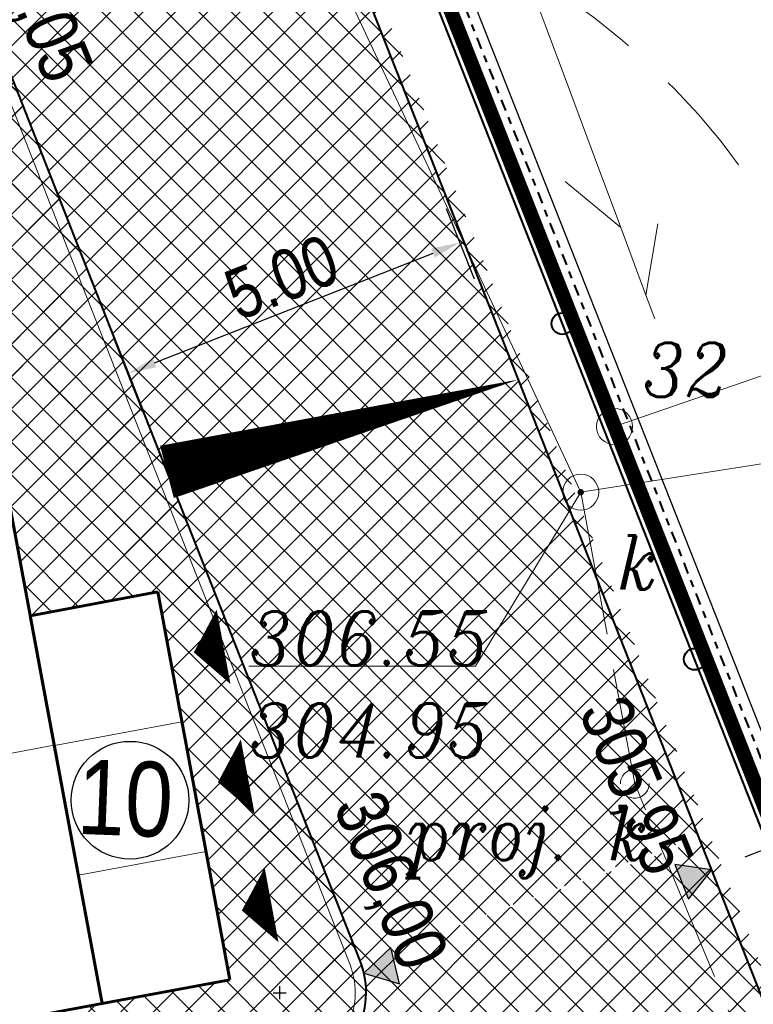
# Model space of a CAD drawing. Extents: x 779 to 3668, y -1329 to 9570.
# Tile 89 of 106: x 2203 to 2213, y -265 to -251. Entities that reach past the tile are written whole.
import ezdxf

# ---------------------------------------------------------------- set-up
doc = ezdxf.new("R2010")
doc.units = 0
for name, pattern in [('ACAD_ISO03W100', [30, 12, -18]), ('CENTER2', [1.125, 0.75, -0.125, 0.125, -0.125]), ('CIĄGłA', [0]), ('DASH', [0.75, 0.5, -0.25]), ('DGN Style 4', [0.3202, 0.16, -0.08, 0.0002, -0.08]), ('mz2.0_0.5', [2.5, 2, -0.5])]:
    doc.linetypes.add(name, pattern=pattern)
for name, color, linetype, lineweight in [('202-punkt graniczny', 7, 'Continuous', 0), ('202-punkt graniczny-Atr103', 7, 'Continuous', 0), ('219-działka ewidencyjna', 7, 'Continuous', 0), ('_a_obiekty', 250, 'Continuous', 30), ('AGP1_BUDYNKI', 7, 'Continuous', 30), ('AGP1_granica_opracow', 7, 'Continuous', 15), ('AGP1_KRAWEZNIKI', 7, 'Continuous', 40), ('AGP1_KRAWEZNIKI GRUBOŚCI', 7, 'Continuous', 9), ('AGP1_OPISY', 7, 'Continuous', 13), ('kanał technologiczny (linia)', 7, 'Continuous', 0), ('MPZP', 7, 'Continuous', 0), ('ogrodzenie trwałe (linia)', 7, 'Continuous', 0), ('przewód kanalizacyjny (linia)-SK', 7, 'Continuous', 0), ('przewód kanalizacyjny - projektowany lub w budowie (linia)-SK - ob. projektowany', 7, 'Continuous', 0), ('przewód telekomunikacyjny (linia)-STPOW - symbol', 7, 'Continuous', 0), ('punkt o określonej wysokości (sieć kanalizacyjna)-SK', 7, 'Continuous', 0), ('punkt o określonej wysokości (sieć kanalizacyjna)-SK-Atr2', 7, 'Continuous', 0), ('punkt o określonej wysokości (sieć kanalizacyjna)-SK-Atr3', 7, 'Continuous', 0), ('urządzenie techniczne projektowane lub w budowie (sieć kanalizacyjna) - punkt-SKPOD - ob. projektowany', 7, 'Continuous', 0), ('urządzenie techniczne projektowane lub w budowie (sieć kanalizacyjna) - punkt-SKPOD - ob. projektowany-Atr17', 7, 'Continuous', 0), ('właz okrągły - siec kanalizacyjna (punkt)-SK', 7, 'Continuous', 0), ('właz okrągły - siec kanalizacyjna (punkt)-SK-Atr17', 7, 'Continuous', 0), ('zz-legenda', 7, 'Continuous', 13), ('zz-wypełnienie-chodniki', 142, 'Continuous', 5), ('zz-wypełnienie-drogi', 52, 'Continuous', 5)]:
    doc.layers.add(name, color=color, linetype=linetype, lineweight=lineweight)
doc.layers.add('_a_ekran', color=250, linetype='Continuous')
doc.layers.add('zz-odwodnienie', color=5, linetype='Continuous')
doc.styles.add('ARIAL', font='ARIALN.TTF')
doc.styles.get("Standard").update_dxf_attribs({"font": 'arial.ttf'})
doc.linetypes.add('902-500', pattern='A,3.75,[24,dgnlstyle-geo-mz.shx,S=0.002785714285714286,R=0,X=0,Y=0],3.75', length=7.5)
doc.dimstyles.new('z1do1', dxfattribs={"dimtxt": 0.7, "dimasz": 0.4, "dimexe": 0.5, "dimexo": 0.5, "dimgap": 0.1, "dimtad": 1, "dimrnd": 0.05, "dimzin": 0, "dimdsep": 46, "dimtxsty": 'ARIAL', "dimcen": 0.09, "dimazin": 0, "dimtfac": 1, "dimtofl": 0, "dimtmove": 0, "dimatfit": 3, "dimfxl": 1, "dimtolj": 1, "dimtzin": 0, "dimarcsym": 0})
pattern_1 = [(45, (0, 0), (-0.2245064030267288, 0.2245064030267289), []), (135, (0, 0), (-0.2245064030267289, -0.2245064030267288), [])]
pattern_2 = [(45, (462.9080796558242, -495.6482805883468), (-0.2245064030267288, 0.2245064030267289), []), (135, (462.9080796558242, -495.6482805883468), (-0.2245064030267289, -0.2245064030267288), [])]

# ---------------------------------------------------------------- blocks, each defined once
blk = doc.blocks.new('202')
at = {"color": 0, "linetype": 'Continuous', "lineweight": -2, "ltscale": 10}
blk.add_circle((0, 0), 2.5, dxfattribs=at)
blk = doc.blocks.new('PT01')
at = {"color": 0, "linetype": 'Continuous', "lineweight": 13, "ltscale": 10}
for p, q in [((46.5, 0), (37.84, 5)), ((6.5, 0), (0, 0)), ((6.5, 0), (16.5, 0)), ((16.5, 0), (26.5, 0)), ((26.5, 0), (36.5, 0)), ((36.5, 0), (27.84, -5)), ((36.5, 0), (46.5, 0)), ((46.5, 0), (50, 0))]:
    blk.add_line(p, q, dxfattribs=at)
blk = doc.blocks.new('US22')
at = {"color": 0, "linetype": 'Continuous', "lineweight": -2, "ltscale": 10}
blk.add_circle((0, 0), 2.5, dxfattribs=at)
blk = doc.blocks.new('PW01_1')
at = {"linetype": 'Continuous', "lineweight": 13, "ltscale": 10}
h = blk.add_hatch(color=0, dxfattribs=at)
edge = h.paths.add_edge_path()
edge.add_arc((0, 0), 0.45, 0, 360)
blk = doc.blocks.new('US01P')
at = {"color": 0, "linetype": 'Continuous', "lineweight": -2, "ltscale": 10, "flags": 128}
for points in [[(0.82, 1.81), (0.7200000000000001, 1.86), (0.34, 1.97), (-0.06, 2), (-0.46, 1.94), (-0.84, 1.82), (-1.18, 1.61), (-1.48, 1.35), (-1.72, 1.03), (-1.89, 0.66), (-1.98, 0.28), (-2, -0.01)], [(-0.82, -1.82), (-0.61, -1.91), (-0.22, -1.99), (0.18, -1.99), (0.5700000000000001, -1.92), (0.9400000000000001, -1.77), (1.27, -1.55), (1.55, -1.26), (1.77, -0.9300000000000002), (1.92, -0.5599999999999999), (1.99, -0.16), (2, 0)]]:
    blk.add_lwpolyline(points, dxfattribs=at)
blk = doc.blocks.new('PZT MDCP podkład')
at = {"layer": '219-działka ewidencyjna', "color": 8, "linetype": 'Continuous', "lineweight": 13, "flags": 128}
for points in [[(2145.496406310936, 112.2964607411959), (2141.506406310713, 122.4164607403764)], [(2145.496406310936, 112.2964607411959), (2161.48640631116, 117.8064607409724)], [(2145.496406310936, 112.2964607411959), (2151.396406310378, 97.32646074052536)]]:
    blk.add_lwpolyline(points, dxfattribs=at)
at = {"layer": 'MPZP', "color": 8, "linetype": 'DGN Style 4', "lineweight": 40, "flags": 128}
blk.add_lwpolyline([(2105.950835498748, 127.0314606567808), (2135.306348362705, 137.3370234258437), (2141.691342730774, 122.4926704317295), (2145.682467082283, 112.3698186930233), (2151.583598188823, 97.3969487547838), (2156.725831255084, 83.08073179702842), (2162.408999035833, 65.30082132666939), (2167.840760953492, 43.18364710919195), (2173.516804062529, 19.5318049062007), (2179.634830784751, 13.8408482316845), (2188.833263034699, 4.752397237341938), (2192.015697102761, 1.920277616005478)], dxfattribs=at)
at = {"layer": 'ogrodzenie trwałe (linia)', "color": 8, "linetype": '902-500', "lineweight": 30, "flags": 128}
blk.add_lwpolyline([(2201.026406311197, 25.93646074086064), (2203.096406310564, 26.22646074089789), (2196.526406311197, 52.65646074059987), (2189.216406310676, 78.32646074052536), (2185.026406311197, 90.1364607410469), (2181.246406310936, 100.9964607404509), (2180.716406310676, 103.6564607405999), (2164.906406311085, 146.8664607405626), (2145.896406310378, 140.4064607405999), (2135.536406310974, 136.5764607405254), (2142.946406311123, 119.6864607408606), (2154.066406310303, 91.52646074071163), (2156.85640631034, 82.92646074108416), (2163.326406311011, 62.1364607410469), (2173.076406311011, 21.41646074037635), (2181.186406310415, 20.27646074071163), (2186.806406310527, 20.09646074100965), (2192.936406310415, 20.7064607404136), (2195.036406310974, 22.77646074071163), (2196.636406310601, 25.26646074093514), (2198.206406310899, 25.54646074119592)], dxfattribs=at)
at = {"layer": 'przewód kanalizacyjny (linia)-SK', "color": 8, "linetype": 'Continuous', "lineweight": 13, "flags": 128}
blk.add_lwpolyline([(2134.056406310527, 134.75646074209), (2145.026406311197, 111.3864607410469), (2152.366406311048, 112.5364607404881)], dxfattribs=at)
at = {"layer": 'przewód kanalizacyjny - projektowany lub w budowie (linia)-SK - ob. projektowany', "color": 8, "linetype": 'mz2.0_0.5', "lineweight": 13, "flags": 128}
blk.add_lwpolyline([(2145.026406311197, 111.3864607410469), (2145.776406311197, 107.3464607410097), (2148.636406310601, 100.4264607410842), (2154.506406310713, 85.21646074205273), (2156.906406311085, 77.96646074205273), (2160.896406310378, 65.78646074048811), (2162.116406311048, 60.94646074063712), (2165.286406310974, 47.41646074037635), (2168.336406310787, 34.67646074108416), (2158.396406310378, 20.79646074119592), (2150.73640631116, 14.08646074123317), (2148.566406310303, 11.56646074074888), (2149.48640631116, -4.973539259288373)], dxfattribs=at)
at = {"layer": 'punkt o określonej wysokości (sieć kanalizacyjna)-SK-Atr2', "color": 8, "lineweight": 13, "flags": 128}
blk.add_lwpolyline([(2145.026406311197, 111.3864607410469), (2143.566406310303, 108.9764607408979), (2140.425406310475, 108.9764607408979)], dxfattribs=at)
at = {"layer": '202-punkt graniczny', "color": 8, "linetype": 'Continuous', "lineweight": 13, "xscale": 0.1, "yscale": 0.1, "zscale": 0.1}
blk.add_blockref('202', (2145.496406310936, 112.2964607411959), dxfattribs=at)
at = {"layer": 'przewód telekomunikacyjny (linia)-STPOW - symbol', "color": 8, "linetype": 'Continuous', "lineweight": 13, "xscale": 0.1, "yscale": 0.1, "zscale": 0.1, "rotation": 290.446}
blk.add_blockref('PT01', (2144.306406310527, 118.4764607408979), dxfattribs=at)
at = {"layer": 'punkt o określonej wysokości (sieć kanalizacyjna)-SK', "color": 8, "linetype": 'Continuous', "lineweight": 13, "xscale": 0.1, "yscale": 0.1, "zscale": 0.1}
blk.add_blockref('PW01_1', (2145.026406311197, 111.3864607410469), dxfattribs=at)
at = {"layer": 'urządzenie techniczne projektowane lub w budowie (sieć kanalizacyjna) - punkt-SKPOD - ob. projektowany', "color": 8, "linetype": 'Continuous', "lineweight": 13, "xscale": 0.1, "yscale": 0.1, "zscale": 0.1}
blk.add_blockref('US01P', (2145.776406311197, 107.3464607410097), dxfattribs=at)
at = {"layer": 'właz okrągły - siec kanalizacyjna (punkt)-SK', "color": 8, "linetype": 'Continuous', "lineweight": 13, "xscale": 0.1, "yscale": 0.1, "zscale": 0.1}
blk.add_blockref('US22', (2145.026406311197, 111.3864607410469), dxfattribs=at)
at = {"layer": '202-punkt graniczny-Atr103', "color": 8, "lineweight": 13, "insert": (2145.880909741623, 112.7096402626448), "char_height": 0.75, "attachment_point": 7, "line_spacing_factor": 0.6}
blk.add_mtext('\\FITALIC_1250;\\H1x;\\W0.9;32', dxfattribs=at)
at = {"layer": 'punkt o określonej wysokości (sieć kanalizacyjna)-SK-Atr2', "color": 8, "lineweight": 13, "insert": (2140.425406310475, 108.9844607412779), "char_height": 0.75, "attachment_point": 7, "line_spacing_factor": 0.6}
blk.add_mtext('\\FITALIC_1250;\\H1x;\\W0.9;306.55', dxfattribs=at)
at = {"layer": 'punkt o określonej wysokości (sieć kanalizacyjna)-SK-Atr3', "color": 8, "lineweight": 13, "insert": (2140.425406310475, 107.7094607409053), "char_height": 0.75, "attachment_point": 7, "line_spacing_factor": 0.6}
blk.add_mtext('\\FITALIC_1250;\\H1x;\\W0.9;304.95', dxfattribs=at)
at = {"layer": 'urządzenie techniczne projektowane lub w budowie (sieć kanalizacyjna) - punkt-SKPOD - ob. projektowany-Atr17', "color": 8, "lineweight": 13, "insert": (2142.626406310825, 106.0364607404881), "char_height": 0.75, "attachment_point": 7, "line_spacing_factor": 0.6}
blk.add_mtext('\\FITALIC_1250;\\H1x;\\W0.9;proj. k', dxfattribs=at)
at = {"layer": 'właz okrągły - siec kanalizacyjna (punkt)-SK-Atr17', "color": 8, "lineweight": 13, "insert": (2145.536406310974, 110.0364607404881), "char_height": 0.75, "attachment_point": 7, "line_spacing_factor": 0.6}
blk.add_mtext('\\FITALIC_1250;\\H1x;\\W0.9;k', dxfattribs=at)
blk = doc.blocks.new('ekran akustyczny')
at = {"layer": '_a_ekran', "color": 7, "lineweight": 40, "ltscale": 0.01}
blk.add_lwpolyline([(-3747.093814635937, 2864.572444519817), (-3745.082267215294, 2885.182060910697), (-3742.991181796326, 2907.847278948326), (-3742.553984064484, 2926.4900541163), (-3742.736602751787, 2941.68912352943), (-3743.421846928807, 2957.762937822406), (-3743.490315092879, 2959.352943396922), (-3743.703226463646, 2964.352495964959), (-3743.939064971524, 2969.344629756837), (-3745.038839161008, 2984.30425865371)], dxfattribs=at)
for centre in [(-3743.489829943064, 2959.355015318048), (-3743.2760257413, 2954.359588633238)]:
    blk.add_circle(centre, 0.15, dxfattribs=at)
blk = doc.blocks.new('d_rzędna')
at = {"layer": 'zz-odwodnienie'}
blk.add_hatch(color=0, dxfattribs=at).paths.add_polyline_path([(0, 0), (0.2580616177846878, 0.4469758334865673), (-0.2580616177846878, 0.4469758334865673)])
at = {"layer": 'zz-odwodnienie', "color": 0}
for p, q in [((-0.2580616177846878, 0.4469758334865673), (0, 0)), ((0.2580616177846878, 0.4469758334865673), (-0.2580616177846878, 0.4469758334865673)), ((-0.2580616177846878, 0.4469758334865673), (0, 0)), ((0.2580616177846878, 0.4469758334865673), (-0.2580616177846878, 0.4469758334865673)), ((0, 0), (0.2580616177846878, 0.4469758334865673)), ((0, 0), (0.2580616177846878, 0.4469758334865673))]:
    blk.add_line(p, q, dxfattribs=at)
blk = doc.blocks.new('*D1436')
at = {"layer": 'Defpoints', "color": 0, "transparency": 16777216}
for p in [(2212.80185635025, -262.9956572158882), (2222.338383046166, -273.4443510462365), (2217.650215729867, -275.292749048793)]:
    blk.add_point(p, dxfattribs=at)
at = {"layer": 'zz-legenda', "color": 0, "lineweight": -2, "transparency": 16777216}
for p, q in [((2213.267008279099, -262.8122623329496), (2217.955175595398, -260.963864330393)), ((2217.6367395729, -261.519380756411), (2222.191667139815, -273.0722295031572)), ((2218.115367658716, -275.1093541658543), (2222.803534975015, -273.2609561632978))]:
    blk.add_line(p, q, dxfattribs=at)
at = {"layer": 'zz-legenda', "color": 0, "transparency": 16777216}
for points in [[(2217.69875983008, -261.4949281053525), (2217.57471931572, -261.5438334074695), (2217.490023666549, -261.1472592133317)], [(2222.253687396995, -273.0477768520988), (2222.129646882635, -273.0966821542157), (2222.338383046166, -273.4443510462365)]]:
    blk.add_solid(points, dxfattribs=at)
at = {"layer": 'zz-legenda', "color": 0, "transparency": 16777216, "insert": (2220.339725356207, -267.1280350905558), "char_height": 0.7, "attachment_point": 5, "rotation": 291.51776953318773, "style": 'ARIAL'}
blk.add_mtext('\\A1;13.20', dxfattribs=at)
blk = doc.blocks.new('*D1437')
at = {"layer": 'Defpoints', "color": 0, "transparency": 16777216}
for p in [(2211.022194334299, -244.4720630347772), (2206.241699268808, -246.3568629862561), (2212.80185635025, -262.9956572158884)]:
    blk.add_point(p, dxfattribs=at)
at = {"layer": 'zz-legenda', "color": 0, "lineweight": -2, "transparency": 16777216}
for p, q in [((2206.706851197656, -246.1734681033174), (2211.487346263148, -244.2886681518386)), ((2217.435635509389, -260.7387357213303), (2211.168910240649, -244.8441845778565)), ((2213.267008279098, -262.8122623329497), (2218.047503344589, -260.9274623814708))]:
    blk.add_line(p, q, dxfattribs=at)
at = {"layer": 'zz-legenda', "color": 0, "transparency": 16777216}
for points in [[(2211.230930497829, -244.8197319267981), (2211.10688998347, -244.868637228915), (2211.022194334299, -244.4720630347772)], [(2217.497655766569, -260.7142830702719), (2217.37361525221, -260.7631883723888), (2217.58235141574, -261.1108572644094)]]:
    blk.add_solid(points, dxfattribs=at)
at = {"layer": 'zz-legenda', "color": 0, "transparency": 16777216, "insert": (2214.727794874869, -252.6236901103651), "char_height": 0.7, "attachment_point": 5, "rotation": 291.51776953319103, "style": 'ARIAL'}
blk.add_mtext('\\A1;17.90', dxfattribs=at)
blk = doc.blocks.new('*D1440')
at = {"layer": 'Defpoints', "color": 0, "transparency": 16777216}
for p in [(2209.308634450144, -254.2970578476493), (2209.692839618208, -255.2716848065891), (2205.086952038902, -257.0873598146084)]:
    blk.add_point(p, dxfattribs=at)
at = {"layer": 'zz-legenda', "color": 0, "lineweight": -2, "transparency": 16777216}
for p, q in [((2209.509469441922, -254.8065231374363), (2209.125264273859, -253.8318961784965)), ((2205.074876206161, -255.9660367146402), (2208.936505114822, -254.4437539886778)), ((2204.903581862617, -256.6221981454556), (2204.519376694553, -255.647571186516))]:
    blk.add_line(p, q, dxfattribs=at)
at = {"layer": 'zz-legenda', "color": 0, "transparency": 16777216}
for points in [[(2208.912055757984, -254.3817324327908), (2208.96095447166, -254.5057755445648), (2209.308634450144, -254.2970578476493)], [(2205.050426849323, -255.9040151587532), (2205.099325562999, -256.0280582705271), (2204.702746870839, -256.1127328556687)]]:
    blk.add_solid(points, dxfattribs=at)
at = {"layer": 'zz-legenda', "color": 0, "transparency": 16777216, "insert": (2206.837943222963, -254.7793644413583), "char_height": 0.7, "attachment_point": 5, "rotation": 21.514726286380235, "style": 'ARIAL'}
blk.add_mtext('\\A1;5.00', dxfattribs=at)
blk = doc.blocks.new('*D1455')
at = {"layer": 'Defpoints', "color": 0, "transparency": 16777216}
for p in [(2206.240897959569, -246.3548318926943), (2215.321103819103, -274.919922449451), (2217.650215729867, -275.2927490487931), (2217.650215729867, -275.2927490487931), (2221.237928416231, -285.3230512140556)]:
    blk.add_point(p, dxfattribs=at)
at = {"layer": 'zz-legenda', "color": 0, "lineweight": -2, "transparency": 16777216}
blk.add_arc((2217.650215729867, -275.2927490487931), 2.358762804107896, 121.2456932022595, 279.9535670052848, dxfattribs=at)
at = {"layer": 'zz-legenda', "color": 0, "transparency": 16777216}
for points in [[(2216.397080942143, -273.2163991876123), (2216.456327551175, -273.3358463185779), (2216.785045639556, -273.0983829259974)], [(2218.040878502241, -277.5515584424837), (2218.07497737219, -277.6804578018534), (2218.444626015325, -277.5137115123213)]]:
    blk.add_solid(points, dxfattribs=at)
at = {"layer": 'zz-legenda', "color": 0, "transparency": 16777216, "insert": (2215.870423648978, -275.961715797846), "char_height": 0.7, "attachment_point": 5, "rotation": 290.5996301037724, "style": 'ARIAL'}
blk.add_mtext('\\A1;178.16°', dxfattribs=at)
blk = doc.blocks.new('*D1459')
at = {"layer": 'Defpoints', "color": 0, "transparency": 16777216}
for p in [(2206.809794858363, -264.6980992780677), (2207.620829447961, -265.5807032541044)]:
    blk.add_point(p, dxfattribs=at)
at = {"layer": 'zz-legenda', "color": 0, "lineweight": -2, "transparency": 16777216}
for p, q in [((2206.809794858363, -264.7880992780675), (2206.809794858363, -264.6080992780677)), ((2206.719794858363, -264.6980992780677), (2206.899794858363, -264.6980992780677)), ((2209.676680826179, -267.8179723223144), (2207.89147831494, -265.8752354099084))]:
    blk.add_line(p, q, dxfattribs=at)
at = {"layer": 'zz-legenda', "color": 0, "transparency": 16777216}
blk.add_solid([(2207.940567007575, -265.8301272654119), (2207.842389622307, -265.920343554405), (2207.620829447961, -265.5807032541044)], dxfattribs=at)
at = {"layer": 'zz-legenda', "color": 0, "transparency": 16777216, "insert": (2209.256202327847, -266.684382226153), "char_height": 0.7, "attachment_point": 5, "rotation": 312.5802478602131, "style": 'ARIAL'}
blk.add_mtext('\\A1;R1.20', dxfattribs=at)

msp = doc.modelspace()

# ---------------------------------------------------------------- hatches: boundary and pattern name
at = {"layer": 'zz-wypełnienie-chodniki'}
h = msp.add_hatch(dxfattribs=at)
h.set_pattern_fill('ANSI37', color=256, scale=0.1, style=0)
h.set_pattern_definition(pattern_1)
edge = h.paths.add_edge_path()
edge.add_arc((2213.798152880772, -338.8711046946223), 2.632842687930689, 240.83171109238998, 270.2906532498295, ccw=False)
edge.add_arc((2214.307711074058, -338.3123928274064), 3.37347240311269, 200.4116660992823, 237.8982900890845, ccw=False)
edge.add_arc((2368.544108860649, -287.685559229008), 165.7037624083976, 197.7806309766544, 198.2175828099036, ccw=False)
edge.add_arc((2214.562165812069, -337.0583290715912), 4.000000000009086, 112.30075385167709, 197.8898825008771, ccw=False)
edge.add_line((2213.044292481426, -333.357510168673), (2216.905159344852, -332.0495769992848))
edge.add_arc((2211.040775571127, -315.8113433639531), 17.26473946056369, 289.8570159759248, 321.7647974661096)
edge.add_arc((2212.625452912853, -317.0850901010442), 15.23171446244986, 321.8391110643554, 367.1869803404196)
edge.add_line((2227.737494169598, -315.1794840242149), (2223.087990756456, -291.3849213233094))
edge.add_line((2223.087990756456, -291.3849213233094), (2221.237886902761, -285.3230589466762))
edge.add_line((2221.237886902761, -285.3230589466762), (2217.650174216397, -275.2927567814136))
edge.add_line((2217.650174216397, -275.2927567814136), (2210.523554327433, -257.2172198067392))
edge.add_line((2210.523554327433, -257.2172198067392), (2206.575240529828, -247.2029503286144))
edge.add_line((2206.575240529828, -247.2029503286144), (2206.241761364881, -246.3571335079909))
edge.add_arc((2201.589566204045, -248.1923033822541), 5.001076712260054, 21.52794352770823, 100.541275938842)
edge.add_line((2200.674650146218, -243.275627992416), (2200.541612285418, -243.3004086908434))
edge.add_line((2200.541612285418, -243.3004086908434), (2178.546908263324, -247.3973185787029))
edge.add_line((2178.546908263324, -247.3973185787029), (2187.812637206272, -297.1416013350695))
edge.add_line((2187.812637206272, -297.1416013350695), (2191.515679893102, -296.4518429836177))
edge.add_arc((2191.647852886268, -297.6476642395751), 1.203103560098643, -19.96193769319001, 96.30724697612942, ccw=False)
edge.add_arc((2192.308942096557, -297.8870733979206), 0.4999999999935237, 317.2270974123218, 339.9615464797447, ccw=False)
edge.add_arc((2197.626382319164, -302.8064078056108), 6.743964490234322, 137.2270973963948, 184.4631622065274)
edge.add_line((2190.902868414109, -303.3312104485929), (2191.261298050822, -305.6470830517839))
edge.add_line((2191.261298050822, -305.6470830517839), (2192.318950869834, -311.3577512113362))
edge.add_line((2192.318950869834, -311.3577512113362), (2193.162126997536, -315.9018189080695))
edge.add_line((2193.162126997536, -315.9018189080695), (2195.317900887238, -325.8369132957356))
edge.add_arc((2210.400793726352, -321.9094821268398), 15.58583882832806, 194.5951329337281, 204.2785181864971)
edge.add_arc((2203.597853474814, -324.8461195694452), 8.177987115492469, 205.1211640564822, 225.4637220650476)
edge.add_line((2197.862134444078, -330.675442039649), (2200.293390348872, -333.0918171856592))
edge.add_arc((2194.587794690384, -338.2653090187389), 7.70187247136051, 27.114490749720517, 42.19985456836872, ccw=False)
edge.add_line((2201.44321261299, -334.7550263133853), (2202.534785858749, -337.3047515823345))
edge.add_arc((2196.294933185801, -339.1341975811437), 6.502509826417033, -2.9609049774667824, 16.340470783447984, ccw=False)
edge.add_arc((2184.658865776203, -337.3537236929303), 18.25300297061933, 344.7003824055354, 353.34182273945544, ccw=False)
edge.add_line((2202.264967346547, -342.1700817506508), (2201.97496734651, -343.2200817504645))
edge.add_arc((2192.412753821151, -339.7061430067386), 10.18742818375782, 310.1754082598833, 339.82254230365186, ccw=False)
edge.add_line((2198.984967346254, -347.4900817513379), (2198.506741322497, -347.6819364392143))
edge.add_arc((2192.412753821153, -339.7061430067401), 10.03742818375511, 307.3820107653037, 339.7887873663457)
edge.add_arc((2172.677213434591, -334.532127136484), 30.40870538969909, 343.4897296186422, 347.8328201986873)
edge.add_arc((2184.653610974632, -337.3529042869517), 18.10831725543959, 348.5707290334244, 353.3645147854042)
edge.add_arc((2196.211605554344, -339.143093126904), 6.436124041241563, 357.3081371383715, 376.048817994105)
edge.add_line((2202.396891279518, -337.3637861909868), (2201.307357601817, -334.8188249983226))
edge.add_arc((2198.580633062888, -335.5044598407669), 2.811604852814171, 14.11440779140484, 55.20945348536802)
edge.add_line((2200.18487314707, -333.1954480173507), (2197.756660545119, -330.7820975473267))
edge.add_arc((2203.597853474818, -324.846119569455), 8.327987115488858, 205.1135589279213, 225.461118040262, ccw=False)
edge.add_arc((2210.400793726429, -321.9094821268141), 15.73583882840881, 194.5838918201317, 204.2825258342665, ccw=False)
edge.add_line((2195.171963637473, -325.8717236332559), (2193.015057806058, -315.9314125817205))
edge.add_line((2193.015057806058, -315.9314125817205), (2192.139354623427, -311.2391560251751))
edge.add_line((2192.139354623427, -311.2391560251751), (2189.468661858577, -311.7364003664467))
edge.add_line((2189.468661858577, -311.7364003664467), (2188.434282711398, -306.334377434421))
edge.add_line((2188.434282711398, -306.334377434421), (2191.142475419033, -305.8299800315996))
edge.add_line((2191.142475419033, -305.8299800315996), (2190.753769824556, -303.3485737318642))
edge.add_arc((2197.62638231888, -302.8064078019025), 6.893964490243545, 137.4766232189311, 184.5106019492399, ccw=False)
edge.add_arc((2192.177018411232, -297.8088940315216), 0.5000000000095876, 317.4766233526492, 342.9050172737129)
edge.add_arc((2191.651318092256, -297.6472178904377), 1.049999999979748, 342.9050174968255, 381.5320247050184)
edge.add_line((2192.628041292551, -297.2618456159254), (2185.88205571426, -298.5184068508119))
edge.add_line((2185.88205571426, -298.5184068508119), (2183.72506395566, -286.9376839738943))
edge.add_line((2183.72506395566, -286.9376839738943), (2184.855544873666, -286.7271130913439))
edge.add_line((2184.855544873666, -286.7271130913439), (2177.536339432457, -247.4331472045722))
edge.add_line((2177.536339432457, -247.4331472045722), (2178.519430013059, -247.2500290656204))
edge.add_line((2178.519430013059, -247.2500290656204), (2200.529099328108, -243.1501589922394))
edge.add_line((2200.529099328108, -243.1501589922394), (2200.64897745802, -243.1275829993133))
edge.add_arc((2201.589816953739, -248.191455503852), 5.150532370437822, 21.519896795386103, 100.52522516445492, ccw=False)
edge.add_line((2206.381306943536, -246.3021150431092), (2206.710303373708, -247.1365621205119))
edge.add_line((2206.710303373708, -247.1365621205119), (2210.670374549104, -257.180652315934))
edge.add_line((2210.670374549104, -257.180652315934), (2214.425768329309, -266.705627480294))
edge.add_line((2214.425768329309, -266.705627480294), (2215.039774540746, -266.463544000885))
edge.add_line((2215.039774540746, -266.463544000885), (2215.648720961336, -268.0077775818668))
edge.add_line((2215.648720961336, -268.0077775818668), (2215.034630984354, -268.2498940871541))
edge.add_line((2215.034630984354, -268.2498940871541), (2217.789719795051, -275.2377383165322))
edge.add_line((2217.789719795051, -275.2377383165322), (2221.381354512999, -285.2792765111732))
edge.add_line((2221.381354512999, -285.2792765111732), (2223.235207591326, -291.3561603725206))
edge.add_line((2223.235207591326, -291.3561603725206), (2227.886315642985, -315.1607178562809))
edge.add_arc((2212.625452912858, -317.0850901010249), 15.38171446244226, -38.161251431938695, 7.186980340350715, ccw=False)
edge.add_arc((2211.040775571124, -315.8113433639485), 17.41473946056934, 289.8520854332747, 321.76511738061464, ccw=False)
edge.add_line((2216.954700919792, -332.1911674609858), (2213.092420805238, -333.4995793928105))
edge.add_arc((2214.528808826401, -337.0426452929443), 3.823156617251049, 112.0680378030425, 198.2671306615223)
edge.add_line((2210.898318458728, -338.2410050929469), (2211.28663729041, -339.4366203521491))
edge.add_arc((2213.748107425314, -338.6216407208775), 2.592880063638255, 198.3194318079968, 219.5311920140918)
edge.add_arc((2213.798153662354, -338.8711088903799), 2.48284268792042, 214.3488660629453, 282.14863913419)
edge.add_line((2214.320664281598, -341.2983481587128), (2213.811508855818, -341.50391350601))
h = msp.add_hatch(dxfattribs=at)
h.set_pattern_fill('ANSI37', color=256, scale=0.1, style=0)
h.set_pattern_definition(pattern_1)
edge = h.paths.add_edge_path(flags=17)
edge.add_line((2203.922055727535, -254.5143170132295), (2202.589891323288, -251.1516261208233))
edge.add_arc((2200.906553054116, -251.9841822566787), 1.877971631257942, 26.31637094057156, 176.9055569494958)
edge.add_line((2199.031319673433, -251.882805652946), (2199.459924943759, -254.1836229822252))
edge.add_line((2199.459924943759, -254.1836229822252), (2202.268490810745, -253.6611521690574))
edge.add_line((2202.268490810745, -253.6611521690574), (2203.349370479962, -259.4714705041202))
edge.add_line((2203.349370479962, -259.4714705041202), (2205.119010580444, -259.1422685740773))
edge.add_line((2205.119010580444, -259.1422685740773), (2206.11941866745, -264.5200082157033))
edge.add_line((2206.11941866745, -264.5200082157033), (2201.246173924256, -265.4265663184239))
edge.add_line((2201.246173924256, -265.4265663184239), (2201.301040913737, -265.7215063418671))
edge.add_arc((2202.333330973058, -265.5294718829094), 1.050000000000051, 190.5381373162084, 280.5381373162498)
edge.add_line((2202.525365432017, -266.5617619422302), (2207.000155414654, -265.7293274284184))
edge.add_arc((2206.808120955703, -264.697037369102), 1.04999999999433, 280.5381373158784, 378.4542082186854)
edge.add_line((2207.80412675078, -264.3646633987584), (2203.922055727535, -254.5143170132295))
edge = h.paths.add_edge_path()
edge.add_arc((2200.908266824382, -251.9925229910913), 1.88015119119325, 26.56735766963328, 176.6545702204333, ccw=False)
edge.add_line((2202.589891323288, -251.1516261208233), (2203.922055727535, -254.5143170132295))
edge.add_line((2203.922055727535, -254.5143170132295), (2207.80412675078, -264.3646633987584))
edge.add_arc((2206.836479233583, -264.7137442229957), 1.028688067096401, -80.84466722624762, 19.837012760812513, ccw=False)
edge.add_line((2207.000155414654, -265.7293274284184), (2202.525365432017, -266.5617619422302))
edge.add_arc((2202.333330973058, -265.5294718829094), 1.050000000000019, 190.5381373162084, 280.5381373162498, ccw=False)
edge.add_line((2201.301040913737, -265.7215063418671), (2201.246173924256, -265.4265663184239))
edge.add_line((2201.246173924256, -265.4265663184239), (2201.098703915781, -265.4539998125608))
edge.add_line((2201.098703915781, -265.4539998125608), (2201.153570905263, -265.7489398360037))
edge.add_arc((2202.333330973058, -265.5294718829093), 1.200000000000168, 190.5381373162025, 280.5381373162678)
edge.add_line((2202.552798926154, -266.7092319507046), (2207.028974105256, -265.8765405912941))
edge.add_arc((2206.759559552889, -264.668631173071), 1.237590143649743, 282.5735602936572, 376.7728555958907)
edge.add_line((2207.944498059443, -264.3114896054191), (2204.113969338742, -254.5921217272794))
edge.add_line((2204.113969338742, -254.5921217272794), (2202.716073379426, -251.0684496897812))
edge.add_arc((2200.910615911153, -251.9930755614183), 2.028450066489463, 27.11827057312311, 177.6605772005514)
edge.add_line((2198.883856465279, -251.9102756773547), (2199.31245493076, -254.2110564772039))
edge.add_line((2199.31245493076, -254.2110564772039), (2199.459924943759, -254.1836229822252))
edge.add_line((2199.459924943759, -254.1836229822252), (2199.031319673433, -251.882805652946))
h = msp.add_hatch(dxfattribs=at)
h.set_pattern_fill('ANSI37', color=256, scale=0.1, style=0)
h.set_pattern_definition(pattern_1)
edge = h.paths.add_edge_path(flags=17)
edge.add_line((2203.873235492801, -254.3904853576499), (2202.649627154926, -251.2869975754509))
edge.add_arc((2200.928565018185, -251.965558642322), 1.849999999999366, 21.51776953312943, 190.5523305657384)
edge.add_line((2199.109852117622, -252.3043556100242), (2199.459929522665, -254.1836235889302))
edge.add_line((2199.459929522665, -254.1836235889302), (2202.268495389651, -253.6611527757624))
edge.add_line((2202.268495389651, -253.6611527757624), (2203.349375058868, -259.4714711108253))
edge.add_line((2203.349375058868, -259.4714711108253), (2205.11901515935, -259.1422691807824))
edge.add_line((2205.11901515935, -259.1422691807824), (2206.119423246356, -264.5200088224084))
edge.add_line((2206.119423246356, -264.5200088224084), (2201.246178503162, -265.4265669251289))
edge.add_line((2201.246178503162, -265.4265669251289), (2201.301045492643, -265.7215069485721))
edge.add_arc((2202.333335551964, -265.5294724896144), 1.050000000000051, 190.5381373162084, 280.5381373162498)
edge.add_line((2202.525370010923, -266.5617625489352), (2207.000158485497, -265.7293283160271))
edge.add_arc((2206.808124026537, -264.697038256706), 1.050000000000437, 280.538137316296, 381.5177695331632)
edge.add_line((2207.784943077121, -264.311909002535), (2203.873235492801, -254.3904853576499))
edge = h.paths.add_edge_path()
edge.add_arc((2200.928565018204, -251.9655586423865), 1.850000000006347, 21.517769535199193, 190.5523305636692, ccw=False)
edge.add_line((2202.649627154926, -251.2869975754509), (2203.873235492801, -254.3904853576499))
edge.add_line((2203.873235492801, -254.3904853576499), (2207.784943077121, -264.311909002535))
edge.add_arc((2206.808124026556, -264.6970382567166), 1.04999999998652, -79.46186268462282, 21.517769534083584, ccw=False)
edge.add_line((2207.000158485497, -265.729328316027), (2202.525370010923, -266.5617625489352))
edge.add_arc((2202.333335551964, -265.5294724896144), 1.050000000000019, 190.5381373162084, 280.5381373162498, ccw=False)
edge.add_line((2201.301045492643, -265.7215069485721), (2201.246178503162, -265.4265669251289))
edge.add_line((2201.246178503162, -265.4265669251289), (2201.098708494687, -265.4540004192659))
edge.add_line((2201.098708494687, -265.4540004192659), (2201.153575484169, -265.7489404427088))
edge.add_arc((2202.333335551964, -265.5294724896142), 1.200000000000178, 190.5381373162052, 280.5381373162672)
edge.add_line((2202.55280350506, -266.7092325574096), (2207.027591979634, -265.8767983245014))
edge.add_arc((2206.808124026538, -264.6970382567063), 1.200000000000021, 280.5381373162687, 381.5177695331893)
edge.add_line((2207.924488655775, -264.2568905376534), (2204.01200723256, -254.3335041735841))
edge.add_line((2204.01200723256, -254.3335041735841), (2202.789172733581, -251.2319791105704))
edge.add_arc((2200.928565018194, -251.9655586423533), 2.000000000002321, 21.51776953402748, 190.5523305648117)
edge.add_line((2198.962388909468, -252.3318256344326), (2199.312459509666, -254.2110570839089))
edge.add_line((2199.312459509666, -254.2110570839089), (2199.459929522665, -254.1836235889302))
edge.add_line((2199.459929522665, -254.1836235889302), (2199.109852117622, -252.3043556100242))
at = {"layer": 'zz-wypełnienie-drogi'}
h = msp.add_hatch(dxfattribs=at)
h.set_pattern_fill('ANSI37', color=256, scale=0.1, style=0)
h.set_pattern_definition(pattern_2)
edge = h.paths.add_edge_path()
edge.add_line((2193.780827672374, -258.1902065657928), (2192.764576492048, -252.7342581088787))
edge.add_arc((2194.032486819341, -252.531223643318), 1.284063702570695, 100.97446523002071, 189.0977148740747, ccw=False)
edge.add_arc((2194.03248681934, -252.5312236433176), 1.284063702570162, 372.85121558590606, 460.9744652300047, ccw=False)
edge.add_line((2195.284385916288, -252.2456220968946), (2195.773473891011, -254.8704142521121))
edge.add_line((2195.773473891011, -254.8704142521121), (2199.31245493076, -254.211056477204))
edge.add_line((2199.31245493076, -254.211056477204), (2198.962388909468, -252.3318256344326))
edge.add_line((2198.962388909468, -252.3318256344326), (2198.929365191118, -252.0225964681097))
edge.add_arc((2200.928577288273, -251.9655835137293), 2.000024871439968, 90.0003515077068, 181.6335018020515, ccw=False)
edge.add_arc((2200.926902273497, -251.9682601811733), 2.002702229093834, 386.70065831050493, 449.95243014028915, ccw=False)
edge.add_line((2202.716048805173, -251.0683874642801), (2207.924485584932, -264.2568896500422))
edge.add_line((2207.924485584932, -264.2568896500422), (2212.61907238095, -262.5321746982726))
edge.add_line((2212.61907238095, -262.5321746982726), (2206.408497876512, -246.7800410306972))
edge.add_line((2206.408497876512, -246.7800410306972), (2206.113888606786, -246.0624178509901))
edge.add_line((2206.113888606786, -246.0624178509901), (2205.405324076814, -244.959556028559))
edge.add_line((2205.405324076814, -244.959556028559), (2204.148198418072, -243.8949295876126))
edge.add_line((2204.148198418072, -243.8949295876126), (2202.163668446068, -243.1360984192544))
edge.add_line((2202.163668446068, -243.1360984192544), (2200.435773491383, -243.3198502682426))
edge.add_line((2200.435773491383, -243.3198502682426), (2183.462321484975, -246.4817331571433))
edge.add_line((2183.462321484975, -246.4817331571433), (2187.645693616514, -268.9479672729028))
edge.add_line((2187.645693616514, -268.9479672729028), (2195.388596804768, -266.8216690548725))
edge.add_line((2195.388596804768, -266.8216690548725), (2195.255642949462, -266.1078911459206))
edge.add_line((2195.255642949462, -266.1078911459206), (2193.780827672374, -258.1902065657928))
h = msp.add_hatch(dxfattribs=at)
h.set_pattern_fill('ANSI37', color=256, scale=0.1, style=0)
h.set_pattern_definition(pattern_2)
edge = h.paths.add_edge_path()
edge.add_line((2217.650215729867, -275.2928728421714), (2212.637307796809, -262.5784190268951))
edge.add_line((2212.637307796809, -262.5784190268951), (2207.924488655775, -264.2568905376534))
edge.add_arc((2206.808124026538, -264.6970382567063), 1.200000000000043, 280.5381373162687, 381.5177695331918, ccw=False)
edge.add_line((2207.027591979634, -265.8767983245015), (2202.552803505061, -266.7092325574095))
edge.add_arc((2202.333335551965, -265.5294724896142), 1.20000000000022, 190.5381373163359, 280.53813731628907, ccw=False)
edge.add_line((2201.15357548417, -265.7489404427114), (2201.098708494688, -265.4540004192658))
edge.add_line((2201.098708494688, -265.4540004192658), (2198.149303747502, -266.0026697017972))
edge.add_line((2198.149303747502, -266.0026697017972), (2198.204175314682, -266.2976103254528))
edge.add_arc((2197.024415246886, -266.5170782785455), 1.200000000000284, 280.5381373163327, 370.5381373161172, ccw=False)
edge.add_line((2197.243883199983, -267.6968383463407), (2196.787773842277, -267.7816872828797))
edge.add_arc((2196.568305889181, -266.6019272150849), 1.199999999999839, 190.5514390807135, 280.53813731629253, ccw=False)
edge.add_line((2195.388596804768, -266.8216690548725), (2187.647015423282, -268.947721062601))
edge.add_line((2187.647015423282, -268.947721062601), (2193.039591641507, -297.8681058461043))
edge.add_line((2193.039591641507, -297.8681058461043), (2191.30608954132, -300.0531105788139))
edge.add_line((2191.30608954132, -300.0531105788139), (2190.914824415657, -302.1460688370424))
edge.add_line((2190.914824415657, -302.1460688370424), (2201.99391793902, -298.4671136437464))
edge.add_line((2201.99391793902, -298.4671136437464), (2198.628777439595, -281.0408664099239))
edge.add_line((2198.628777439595, -281.0408664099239), (2198.084489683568, -278.1187986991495))
edge.add_line((2198.084489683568, -278.1187986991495), (2198.41080027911, -276.736314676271))
edge.add_line((2198.41080027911, -276.736314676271), (2199.234948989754, -275.8016822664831))
edge.add_line((2199.234948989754, -275.8016822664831), (2199.896706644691, -275.6793945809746))
edge.add_line((2199.896706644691, -275.6793945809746), (2210.41453182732, -273.7737764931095))
edge.add_line((2210.41453182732, -273.7737764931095), (2211.243328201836, -274.0263043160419))
edge.add_line((2211.243328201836, -274.0263043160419), (2211.797728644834, -274.4161147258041))
edge.add_line((2211.797728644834, -274.4161147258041), (2212.331679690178, -275.2499864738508))
edge.add_line((2212.331679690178, -275.2499864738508), (2215.880837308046, -294.1821636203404))
edge.add_line((2215.880837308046, -294.1821636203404), (2215.957200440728, -294.5921273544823))
edge.add_line((2215.957200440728, -294.5921273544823), (2224.339408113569, -297.7892458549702))
edge.add_line((2224.339408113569, -297.7892458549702), (2223.08798617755, -291.384920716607))
edge.add_line((2223.08798617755, -291.384920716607), (2221.237928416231, -285.3231949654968))
edge.add_line((2221.237928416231, -285.3231949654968), (2217.650215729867, -275.2928728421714))

# ---------------------------------------------------------------- linework, layer by layer
at = {"linetype": 'CIĄGłA', "lineweight": 60}
msp.add_lwpolyline([(2194.724224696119, -255.0645954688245), (2202.268495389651, -253.661152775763), (2204.349783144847, -264.8492107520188), (2196.805512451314, -266.2526534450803)], close=True, dxfattribs=at)
at = {"color": 18, "linetype": 'CIĄGłA', "lineweight": 5, "true_color": 0x000000}
for points in [[(2202.268495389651, -253.661152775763), (2199.975975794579, -254.0876247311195), (2201.391003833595, -261.6941729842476), (2203.683523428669, -261.2677010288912)], [(2201.391003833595, -261.6941729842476), (2203.683523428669, -261.2677010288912), (2204.349783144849, -264.8492107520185), (2202.057263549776, -265.2756827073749)]]:
    msp.add_lwpolyline(points, close=True, dxfattribs=at)
for points in [[(2205.119015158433, -259.142269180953), (2203.349375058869, -259.4714711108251)], [(2205.453703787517, -260.9414032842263), (2203.684063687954, -261.2706052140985)], [(2205.788392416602, -262.7405373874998), (2204.018752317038, -263.0697393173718)]]:
    msp.add_lwpolyline(points, dxfattribs=at)
at = {"color": 18, "true_color": 0x000000}
for points in [[(2205.618715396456, -259.9800088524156, 0, 1.05, 0), (2206.031631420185, -259.9031950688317, 1.05, 1.05, 0)], [(2205.95340402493, -261.7791429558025, 0, 1.05, 0), (2206.366320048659, -261.7023291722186, 1.05, 1.05, 0)], [(2206.284434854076, -263.5586143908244, 0, 1.05, 0), (2206.697350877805, -263.4818006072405, 1.05, 1.05, 0)]]:
    msp.add_lwpolyline(points, format="xyseb", dxfattribs=at)
at = {"layer": '_a_obiekty', "color": 251, "linetype": 'DASH', "lineweight": 5, "ltscale": 3, "true_color": 0x636466}
msp.add_lwpolyline([(2203.290115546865, -249.3109352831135), (2201.520475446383, -249.6401372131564, 0.4142135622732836), (2193.518041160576, -261.3003707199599), (2194.518449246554, -266.6781103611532, 0.4163333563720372), (2206.249734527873, -274.6670610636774), (2208.016993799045, -274.3250608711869, 0.4120969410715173), (2215.948376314, -262.6783109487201), (2214.950349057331, -257.3133695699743, 0.4142135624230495)], format="xyb", close=True, dxfattribs=at)
at = {"layer": 'AGP1_BUDYNKI', "color": 18, "linetype": 'CIĄGłA', "lineweight": 5, "true_color": 0x000000}
msp.add_lwpolyline([(2194.724224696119, -255.0645954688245), (2196.805512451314, -266.2526534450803), (2206.117042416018, -264.5072105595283), (2205.119015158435, -259.1422691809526), (2203.349375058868, -259.4714711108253), (2202.268495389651, -253.661152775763)], dxfattribs=at)
at = {"layer": 'AGP1_BUDYNKI', "linetype": 'ACAD_ISO03W100', "lineweight": 60}
msp.add_lwpolyline([(2204.349783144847, -264.8492107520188), (2203.349375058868, -259.4714711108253), (2205.11901515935, -259.1422691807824), (2206.119423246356, -264.5200088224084), (2204.349783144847, -264.8492107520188)], dxfattribs=at)
at = {"layer": 'AGP1_granica_opracow', "color": 5, "linetype": 'CENTER2', "lineweight": 9, "ltscale": 5, "const_width": 0.2}
msp.add_lwpolyline([(2222.494967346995, -286.1300817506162), (2217.354967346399, -271.820081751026), (2211.454967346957, -256.8500817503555), (2207.464967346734, -246.730081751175)], dxfattribs=at)
at = {"layer": 'AGP1_KRAWEZNIKI'}
for p, q in [((2210.523554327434, -257.2172198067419), (2206.575240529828, -247.2029503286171)), ((2217.650174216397, -275.2927567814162), (2210.523554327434, -257.2172198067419))]:
    msp.add_line(p, q, dxfattribs=at)
msp.add_lwpolyline([(2201.098708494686, -265.4540004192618), (2201.15357548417, -265.7489404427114, 0.4142135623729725), (2202.552803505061, -266.7092325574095), (2207.027591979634, -265.8767983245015, 0.4715219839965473), (2207.924488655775, -264.2568905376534), (2204.01200723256, -254.3335041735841), (2202.789172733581, -251.2319791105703, 0.9086113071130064), (2198.962388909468, -252.3318256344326), (2199.312459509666, -254.2110570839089)], format="xyb", dxfattribs=at)
at = {"layer": 'AGP1_KRAWEZNIKI GRUBOŚCI', "color": 18, "linetype": 'CIĄGłA', "true_color": 0x000000}
msp.add_lwpolyline([(2201.246178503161, -265.426566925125), (2201.301045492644, -265.7215069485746, 0.4142135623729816), (2202.525370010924, -266.561762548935), (2207.000158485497, -265.729328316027, 0.4715219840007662), (2207.784943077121, -264.3119090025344), (2203.873235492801, -254.3904853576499), (2202.649627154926, -251.2869975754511, 0.9086113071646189), (2199.109852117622, -252.3043556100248), (2199.45992271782, -254.1835870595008)], format="xyb", dxfattribs=at)
at = {"layer": 'AGP1_OPISY', "linetype": 'Continuous', "lineweight": 30}
msp.add_circle((2204.734042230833, -262.0300241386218), 0.8166577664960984, dxfattribs=at)
at = {"layer": 'zz-odwodnienie'}
msp.add_lwpolyline([(2205.246082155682, -257.4780218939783, 0.75, 0, 0), (2210.121693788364, -256.1979653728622, 0, 0, 0)], format="xyseb", dxfattribs=at)

# ---------------------------------------------------------------- block references
at = {"rotation": 19.06936651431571}
msp.add_blockref('ekran akustyczny', (6715.650727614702, -1829.333812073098), dxfattribs=at)
at = {"layer": 'kanał technologiczny (linia)', "color": 18, "linetype": 'CIĄGłA', "lineweight": 5, "true_color": 0x000000}
msp.add_blockref('PZT MDCP podkład', (65.95856103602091, -369.1465424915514), dxfattribs=at)
at = {"layer": 'zz-odwodnienie'}
for p, rotation in [((2212.80181483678, -262.9956649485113), 111.5104697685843), ((2207.977668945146, -264.4284034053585), 283.3933381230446)]:
    msp.add_blockref('d_rzędna', p, dxfattribs=dict(at, rotation=rotation))

# ---------------------------------------------------------------- texts
at = {"layer": 'AGP1_OPISY', "linetype": 'Continuous', "lineweight": 30, "insert": (2204.027132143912, -261.4592417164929), "char_height": 1.0368, "width": 0.8416427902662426, "attachment_point": 1, "rotation": 357.85954618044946, "style": 'ARIAL'}
msp.add_mtext('10', dxfattribs=at)
at = {"layer": 'zz-odwodnienie', "char_height": 0.7199999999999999, "width": 4.627268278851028, "attachment_point": 1, "rotation": 292.28046119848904}
for s, insert in [('{\\fArial Narrow|b0|i0|c238|p34;306,05}', (2203.290063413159, -249.5299728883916)), ('{\\fArial Narrow|b0|i0|c238|p34;305,95}', (2211.621146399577, -260.5201854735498)), ('{\\fArial Narrow|b0|i0|c238|p34;306,00}', (2208.21715313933, -261.8362123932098))]:
    msp.add_mtext(s, dxfattribs=dict(at, insert=insert))

# ---------------------------------------------------------------- dimensions: what is measured, and where the dimension line sits
at = {"layer": 'zz-legenda'}
for p1, p2, distance, picture, middle in [((2212.80185635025, -262.9956572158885), (2206.241699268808, -246.3568629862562), -5.138638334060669, '*D1437', (2214.727794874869, -252.6236901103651)), ((2212.80185635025, -262.9956572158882), (2217.650215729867, -275.292749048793), 5.039393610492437, '*D1436', (2220.339725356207, -267.1280350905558))]:
    dim = msp.add_aligned_dim(p1=p1, p2=p2, distance=distance, dimstyle='z1do1', dxfattribs=at)
    dim.commit()
    dim.dimension.update_dxf_attribs({"geometry": picture, "text_midpoint": middle})
dim = msp.add_angular_dim_2l(base=(2215.321103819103, -274.919922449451), line1=((2217.650215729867, -275.292749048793), (2206.240897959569, -246.3548318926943)), line2=((2221.237928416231, -285.3230512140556), (2217.650215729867, -275.292749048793)), dimstyle='z1do1', dxfattribs=at)
dim.commit()
dim.dimension.update_dxf_attribs({"geometry": '*D1455', "text_midpoint": (2215.870423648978, -275.9617157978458)})
dim = msp.add_aligned_dim(p1=(2205.086952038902, -257.0873598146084), p2=(2209.692839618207, -255.2716848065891), distance=1.047621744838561, text='5.00', dimstyle='z1do1', dxfattribs=at)
dim.commit()
dim.dimension.update_dxf_attribs({"geometry": '*D1440', "text_midpoint": (2206.837943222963, -254.7793644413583)})
dim = msp.add_radius_dim(center=(2206.809794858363, -264.6980992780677), mpoint=(2207.620829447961, -265.5807032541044), dimstyle='z1do1', dxfattribs=at)
dim.commit()
dim.dimension.update_dxf_attribs({"geometry": '*D1459', "text_midpoint": (2209.256202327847, -266.684382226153)})

doc.saveas('drawing.dxf')
